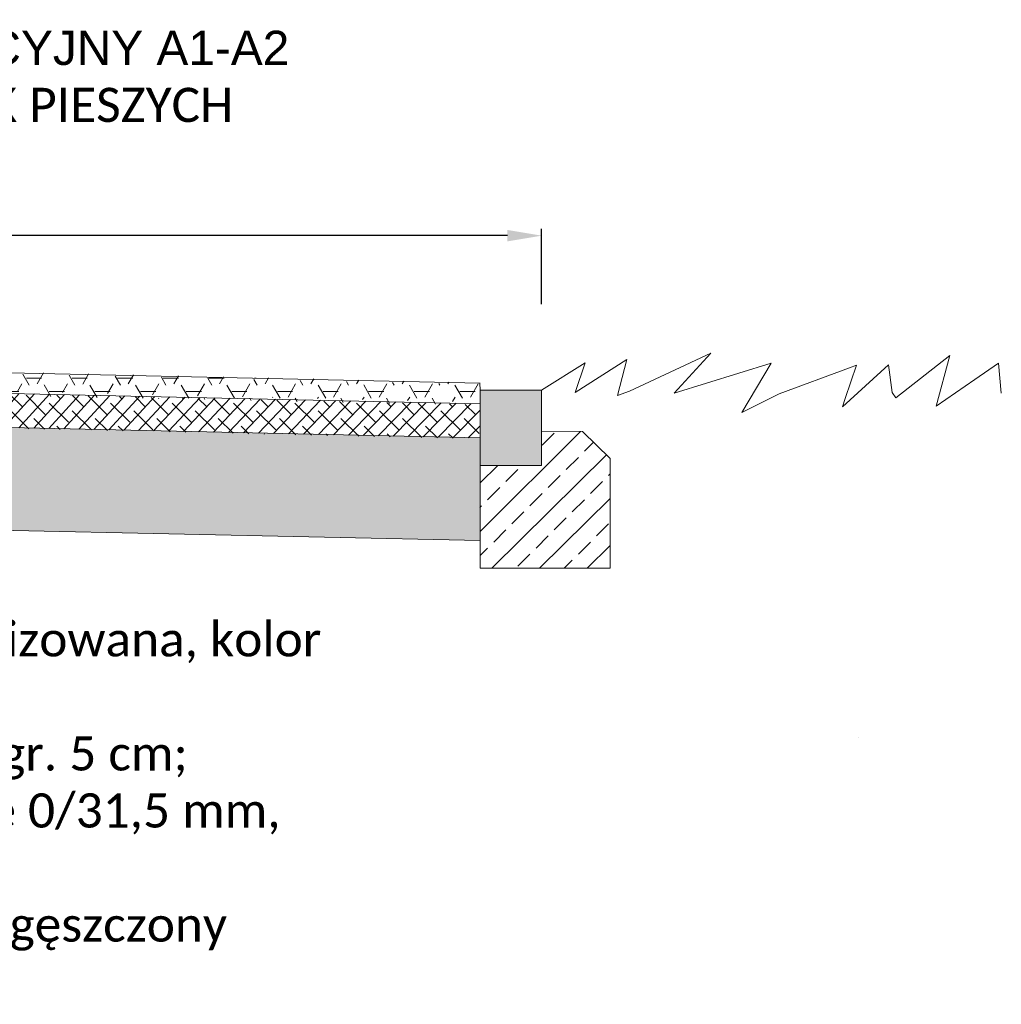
# Model space of a CAD drawing. Header units: metres. Extents: x 5507784 to 5508297, y 5948658 to 5948992.
# Tile 38 of 98: x 5507993.45 to 5507994.89, y 5948925.73 to 5948927.17. Entities that reach past the tile are written whole.
import ezdxf

# ---------------------------------------------------------------- set-up
doc = ezdxf.new("R2010")
doc.units = ezdxf.units.M
doc.layers.add('02 rysunki_tech', color=7, linetype='CONTINUOUS', lineweight=5, true_color=0x000000)
doc.layers.add('1_nawierzchnie', color=253, linetype='CONTINUOUS', lineweight=5)
doc.styles.get("Standard").update_dxf_attribs({"font": 'arial.ttf'})
doc.dimstyles.new('standard 20', dxfattribs={"dimtxt": 0.05, "dimasz": 0.05, "dimexe": 0.01, "dimexo": 0.001, "dimgap": 0.005, "dimtad": 0, "dimtih": 1, "dimtoh": 1, "dimzin": 0, "dimdsep": 46, "dimtxsty": 'Standard', "dimcen": 0.005, "dimclrd": 251, "dimclre": 251, "dimclrt": 251, "dimadec": 0, "dimazin": 0, "dimtfac": 1, "dimtofl": 0, "dimtmove": 0, "dimatfit": 3, "dimfxl": 0.1, "dimfxlon": 1, "dimtfill": 1, "dimtolj": 1, "dimtzin": 0, "dimarcsym": 0})

# ---------------------------------------------------------------- blocks, each defined once
blk = doc.blocks.new('*D107')
at = {"layer": '02 rysunki_tech', "color": 251, "lineweight": -2, "ltscale": 0.1, "transparency": 16777216}
for p, q in [((5507992.216424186, 5948926.75229932), (5507992.216424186, 5948926.86229932)), ((5507992.266424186, 5948926.852299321), (5507993.146144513, 5948926.852299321)), ((5507994.166424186, 5948926.852299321), (5507993.286703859, 5948926.852299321)), ((5507994.216424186, 5948926.75229932), (5507994.216424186, 5948926.86229932))]:
    blk.add_line(p, q, dxfattribs=at)
at = {"layer": '02 rysunki_tech', "color": 251, "lineweight": 9, "ltscale": 0.1, "transparency": 16777216}
for points in [[(5507992.266424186, 5948926.860632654), (5507992.266424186, 5948926.843965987), (5507992.216424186, 5948926.852299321)], [(5507994.166424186, 5948926.860632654), (5507994.166424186, 5948926.843965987), (5507994.216424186, 5948926.852299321)]]:
    blk.add_solid(points, dxfattribs=at)
at = {"layer": '02 rysunki_tech', "color": 251, "ltscale": 0.1, "transparency": 16777216, "insert": (5507993.216424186, 5948926.852299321), "char_height": 0.05, "attachment_point": 5, "bg_fill": 3, "box_fill_scale": 1.1, "bg_fill_color": 256, "bg_fill_true_color": 13158600, "bg_fill_transparency": 0}
blk.add_mtext('\\A1;2.00', dxfattribs=at)

msp = doc.modelspace()

# ---------------------------------------------------------------- hatches: boundary and pattern name
at = {"layer": '02 rysunki_tech', "ltscale": 0.1, "true_color": 0x939598}
h = msp.add_hatch(dxfattribs=at)
h.set_pattern_fill('HONEY', color=252, scale=0.007)
h.set_pattern_definition([(0, (2005.601091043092, -47378.74827463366), (0.0333375, 0.019247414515), [0.022225, -0.04445]), (120, (2005.601091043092, -47378.74827463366), (-0.03333749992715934, 0.01924741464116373), [0.02222499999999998, -0.04444999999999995]), (59.99999999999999, (2005.601091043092, -47378.74827463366), (7.284066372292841e-11, 0.03849482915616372), [-0.04445, 0.022225])])
h.paths.add_polyline_path([(5507993.216204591, 5948926.626683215), (5507994.126424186, 5948926.606685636), (5507994.126424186, 5948926.636692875), (5507993.216204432, 5948926.656690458), (5507992.306204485, 5948926.636688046), (5507992.306424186, 5948926.626692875), (5507992.306424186, 5948926.606685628)])
h = msp.add_hatch(dxfattribs=at)
h.set_pattern_fill('ANSI38', color=252, scale=0.005)
h.set_pattern_definition([(45, (2005.601091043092, -47378.74827463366), (-0.01122532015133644, 0.01122532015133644), []), (135, (2005.601091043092, -47378.74827463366), (-0.03367596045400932, 0.01122532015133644), [0.0396875, -0.0238125])])
h.paths.add_polyline_path([(5507993.216204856, 5948926.576671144), (5507994.126424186, 5948926.556712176), (5507994.126424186, 5948926.60676747), (5507993.216204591, 5948926.626683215), (5507992.306424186, 5948926.60670012), (5507992.306424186, 5948926.556712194)])
at = {"layer": '02 rysunki_tech', "ltscale": 2}
h = msp.add_hatch(color=255, dxfattribs=at)
h.dxf.hatch_style = 1
h.paths.add_polyline_path([(5507994.216424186, 5948926.626692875), (5507994.126424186, 5948926.626692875), (5507994.126424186, 5948926.516692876), (5507994.216424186, 5948926.516692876)])
at = {"layer": '02 rysunki_tech', "ltscale": 0.1, "true_color": 0x939598}
h = msp.add_hatch(dxfattribs=at)
h.set_pattern_fill('GRAVEL', color=252, scale=0.005)
h.set_pattern_definition([(228.0127875, (2005.692531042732, -47378.62127463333), (-1.01600000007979, -1.142999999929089), [0.017086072, -1.69152418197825]), (184.969741, (2005.681101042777, -47378.63397463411), (1.523999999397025, 0.1270000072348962), [0.02932023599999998, -2.902702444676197]), (132.5104471, (2005.65189104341, -47378.63651463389), (1.270000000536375, -1.396999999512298), [0.020674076, -2.046736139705]), (267.273689, (2005.602361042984, -47378.66826463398), (0.1270000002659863, 2.539999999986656), [0.02670022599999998, -2.643321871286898]), (292.83365418, (2005.601091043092, -47378.69493463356), (-0.6350000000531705, 1.523999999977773), [0.02618168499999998, -2.591990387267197]), (357.2736889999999, (2005.611251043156, -47378.71906463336), (-2.539999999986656, 0.1270000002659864), [0.02670022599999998, -2.643321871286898]), (37.69424047, (2005.63792104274, -47378.72033463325), (-1.650999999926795, -1.270000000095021), [0.03530968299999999, -3.495655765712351]), (72.25532837, (2005.665861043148, -47378.69874463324), (0.8890000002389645, 2.793999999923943), [0.033335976, -3.30026283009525]), (121.42956562, (2005.676021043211, -47378.66699463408), (-1.016000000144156, 1.650999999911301), [0.02679065, -2.652277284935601]), (175.2363583, (2005.662051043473, -47378.64413463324), (1.396999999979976, -0.1270000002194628), [0.03058566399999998, -1.498696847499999]), (222.3974378, (2005.631571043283, -47378.64159463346), (-1.523999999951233, -1.3970000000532), [0.03955389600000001, -3.91583862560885]), (138.81407483, (2005.72809104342, -47378.66953463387), (-0.8889999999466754, 0.7620000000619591), [0.013500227, -1.3365282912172]), (171.4692344, (2005.717931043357, -47378.6606446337), (1.651000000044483, -0.2539999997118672), [0.025684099, -2.542731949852]), (225, (2005.692531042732, -47378.65683463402), (-1.776356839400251e-17, -0.127000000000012), [0.017960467, -0.1616446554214]), (203.19859051, (2005.683641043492, -47378.64159463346), (0.6350000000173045, 0.2539999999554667), [0.00967206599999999, -0.9575311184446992]), (291.80140949, (2005.67475104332, -47378.64540463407), (-0.1270000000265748, 0.3809999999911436), [0.013678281, -0.6702376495]), (30.96375653, (2005.679831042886, -47378.65810463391), (0.3810000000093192, 0.2539999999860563), [0.02221598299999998, -0.7183149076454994]), (161.56505118, (2005.698881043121, -47378.64667463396), (0.2540000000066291, -0.1269999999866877), [0.016064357, -0.3855449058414]), (16.389540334, (2005.601091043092, -47378.64540463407), (1.270000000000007, 0.3810000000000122), [0.0225044, -2.22794133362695]), (70.34617594, (2005.622681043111, -47378.63905463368), (-0.5080000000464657, -1.396999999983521), [0.018879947, -1.86911078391]), (293.19859051, (2005.698881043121, -47378.62127463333), (-0.2539999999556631, 0.6350000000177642), [0.01934400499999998, -0.9478591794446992]), (343.6104596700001, (2005.706501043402, -47378.63905463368), (-1.270000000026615, 0.380999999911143), [0.02250439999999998, -2.227941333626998]), (339.44395478, (2005.601091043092, -47378.72414463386), (-0.6349999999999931, 0.2540000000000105), [0.02170175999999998, -1.063386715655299]), (294.7751406, (2005.621411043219, -47378.73176463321), (-0.6350000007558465, 1.396999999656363), [0.018183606, -1.800179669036]), (66.80140949, (2005.700151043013, -47378.74827463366), (0.2539999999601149, 0.6350000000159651), [0.019344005, -0.9478591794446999]), (17.35402464, (2005.707771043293, -47378.73049463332), (-1.650999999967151, -0.5080000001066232), [0.02128913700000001, -2.10761879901]), (69.44395478, (2005.63792104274, -47378.74827463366), (-0.254000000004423, -0.6349999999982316), [0.01085088, -1.0742375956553]), (101.309932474, (2005.692531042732, -47378.74827463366), (-0.12700000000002, 0.5080000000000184), [0.00647573, -0.6410997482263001]), (165.963756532, (2005.691261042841, -47378.74192463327), (0.3809999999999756, -0.1269999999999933), [0.026181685, -0.49745272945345]), (186.00900596, (2005.665861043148, -47378.73557463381), (1.269999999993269, 0.1270000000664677), [0.02426334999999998, -2.402068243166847]), (303.69006753, (2005.679831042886, -47378.66953463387), (-0.1270000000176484, 0.2539999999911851), [0.018316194, -0.439588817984]), (353.15722659, (2005.689991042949, -47378.6847746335), (2.159000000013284, -0.2539999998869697), [0.031977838, -3.16580045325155]), (60.9453959, (2005.721741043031, -47378.6885846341), (-0.5080000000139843, -0.8889999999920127), [0.013075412, -1.2944696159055]), (90, (2005.72809104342, -47378.67715463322), (-0.127, 0.127), [0.00762, -0.11938]), (120.25643716, (2005.663321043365, -47378.73176463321), (0.5079999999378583, -0.8890000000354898), [0.017643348, -1.74669703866]), (48.01278749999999, (2005.654431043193, -47378.71652463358), (1.016000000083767, 1.14299999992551), [0.034172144, -1.67443810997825]), (0, (2005.677291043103, -47378.69112463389), (0.127, 0.127), [0.03302, -0.09398]), (325.3048465, (2005.710311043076, -47378.69112463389), (1.270000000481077, -0.8889999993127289), [0.020080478, -1.987965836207]), (254.0546040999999, (2005.726821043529, -47378.70255463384), (-0.1269999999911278, -0.5080000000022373), [0.018491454, -0.9060825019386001]), (207.64597536, (2005.721741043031, -47378.72033463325), (-2.413000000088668, -1.269999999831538), [0.03010725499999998, -2.980623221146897]), (175.42607874, (2005.695071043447, -47378.73430463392), (-1.650999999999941, 0.1269999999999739), [0.031851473, -3.153292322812])])
h.paths.add_polyline_path([(5507994.126424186, 5948926.526692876), (5507994.126424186, 5948926.556712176), (5507993.216204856, 5948926.576671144), (5507992.306424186, 5948926.556712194), (5507992.306424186, 5948926.516692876), (5507992.306424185, 5948926.406748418), (5507993.216205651, 5948926.42663493), (5507994.126424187, 5948926.406834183)])
at = {"layer": '02 rysunki_tech', "ltscale": 2}
h = msp.add_hatch(dxfattribs=at)
h.set_pattern_fill('ANSI33', color=253, scale=0.2)
h.set_pattern_definition([(45, (140.1826600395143, -48054.285278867), (-0.03535533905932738, 0.03535533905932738), []), (45, (140.2180153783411, -48054.285278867), (-0.03535533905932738, 0.03535533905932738), [0.025, -0.0125])])
h.paths.add_polyline_path([(5507994.276418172, 5948926.566091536), (5507994.316424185, 5948926.526815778), (5507994.316424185, 5948926.366692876), (5507994.126424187, 5948926.366692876), (5507994.126424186, 5948926.516692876), (5507994.216424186, 5948926.516692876), (5507994.216424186, 5948926.566692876)])

# ---------------------------------------------------------------- linework, layer by layer
at = {"layer": '02 rysunki_tech', "ltscale": 0.1}
for points in [[(5507992.306424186, 5948926.636692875), (5507993.216204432, 5948926.656690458), (5507994.126424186, 5948926.636692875)], [(5507992.306424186, 5948926.60670012), (5507993.216204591, 5948926.626683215), (5507994.126424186, 5948926.60676747)], [(5507992.306424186, 5948926.556712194), (5507993.216204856, 5948926.576671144), (5507994.126424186, 5948926.556712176)], [(5507992.306424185, 5948926.406748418), (5507993.216205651, 5948926.42663493), (5507994.126424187, 5948926.406834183)], [(5507994.680042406, 5948926.11935352), (5507994.680042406, 5948926.11935352)]]:
    msp.add_lwpolyline(points, dxfattribs=at)
at = {"layer": '02 rysunki_tech', "ltscale": 2}
msp.add_lwpolyline([(5507994.216424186, 5948926.626692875), (5507994.126424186, 5948926.626692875), (5507994.126424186, 5948926.516692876), (5507994.216424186, 5948926.516692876)], close=True, dxfattribs=at)
at = {"layer": '02 rysunki_tech', "color": 18, "ltscale": 0.5, "true_color": 0x000000}
msp.add_lwpolyline([(5507994.276418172, 5948926.566091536), (5507994.316424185, 5948926.526815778), (5507994.316424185, 5948926.366692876), (5507994.126424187, 5948926.366692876), (5507994.126424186, 5948926.516692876), (5507994.216424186, 5948926.516692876), (5507994.216424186, 5948926.566692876), (5507994.276418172, 5948926.566091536)], dxfattribs=at)
at = {"layer": '1_nawierzchnie', "color": 252, "linetype": 'Continuous', "true_color": 0x939598}
msp.add_lwpolyline([(5507994.216424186, 5948926.626692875), (5507994.280303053, 5948926.666450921), (5507994.265607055, 5948926.622967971), (5507994.34086026, 5948926.671152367), (5507994.327336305, 5948926.618854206), (5507994.344977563, 5948926.625318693), (5507994.463737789, 5948926.680552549), (5507994.410238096, 5948926.62238029), (5507994.551923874, 5948926.665863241), (5507994.509007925, 5948926.594174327), (5507994.563684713, 5948926.621204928), (5507994.666571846, 5948926.659398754), (5507994.676373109, 5948926.663037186), (5507994.660105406, 5948926.614152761), (5507994.656116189, 5948926.602165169), (5507994.723597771, 5948926.663512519), (5507994.728892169, 5948926.622967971), (5507994.734181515, 5948926.615328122), (5507994.812966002, 5948926.677026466), (5507994.792975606, 5948926.602989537), (5507994.84941551, 5948926.641953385), (5507994.884101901, 5948926.665863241), (5507994.888219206, 5948926.62238029)], dxfattribs=at)

# ---------------------------------------------------------------- texts
at = {"layer": '02 rysunki_tech', "char_height": 0.05, "attachment_point": 1}
for s, width, insert in [('\\pxqc;PRZEKRÓJ KONSTRUKCYJNY A1-A2\\P{\\fCalibri|b0|i0|c238|p34;UTWARDZENIE ŚCIEŻEK PIESZYCH}', 1.919742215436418, (5507992.2765824, 5948927.151672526, 21.754964)), ('{\\fCalibri|b0|i0|c238|p34;Nawierzchnia z kruszywa, stabilizowana, kolor piaskowy, gr. 3 cm;\\P\\pxql;Bergolit, warstwa dynamiczna, gr. 5 cm;\\PKruszywo łamane niesortowane 0/31,5 mm, zagęszczone (Is \\fCalibri|b0|i0|c0|p34;≥ \\fCalibri|b0|i0|c238|p34;1,0) gr. 15 cm;\\fCalibri|b0|i0|c0|p34; \\fCalibri|b0|i0|c238|p34;\\P\\pq*;Grunt rodzimy: Wyrównany i zagęszczony \\Pdo nośności min. 30 MPa}', 1.717091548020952, (5507992.438894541, 5948926.287580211, 10.12))]:
    msp.add_mtext_dynamic_manual_height_columns(s, width=width, gutter_width=0.015, heights=[0], dxfattribs=dict(at, insert=insert))

# ---------------------------------------------------------------- next in the draw order: dimensions: what is measured, and where the dimension line sits
at = {"layer": '02 rysunki_tech', "ltscale": 0.1}
dim = msp.add_aligned_dim(p1=(5507992.216424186, 5948926.626692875), p2=(5507994.216424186, 5948926.626692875), distance=0.2256064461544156, dimstyle='standard 20', dxfattribs=at)
dim.commit()
dim.dimension.update_dxf_attribs({"geometry": '*D107', "text_midpoint": (5507993.216424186, 5948926.852299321)})

# ---------------------------------------------------------------- next in the draw order: linework, layer by layer
msp.add_lwpolyline([(5507994.126424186, 5948926.626692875), (5507994.126204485, 5948926.636688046)], dxfattribs=at)

doc.saveas('drawing.dxf')
